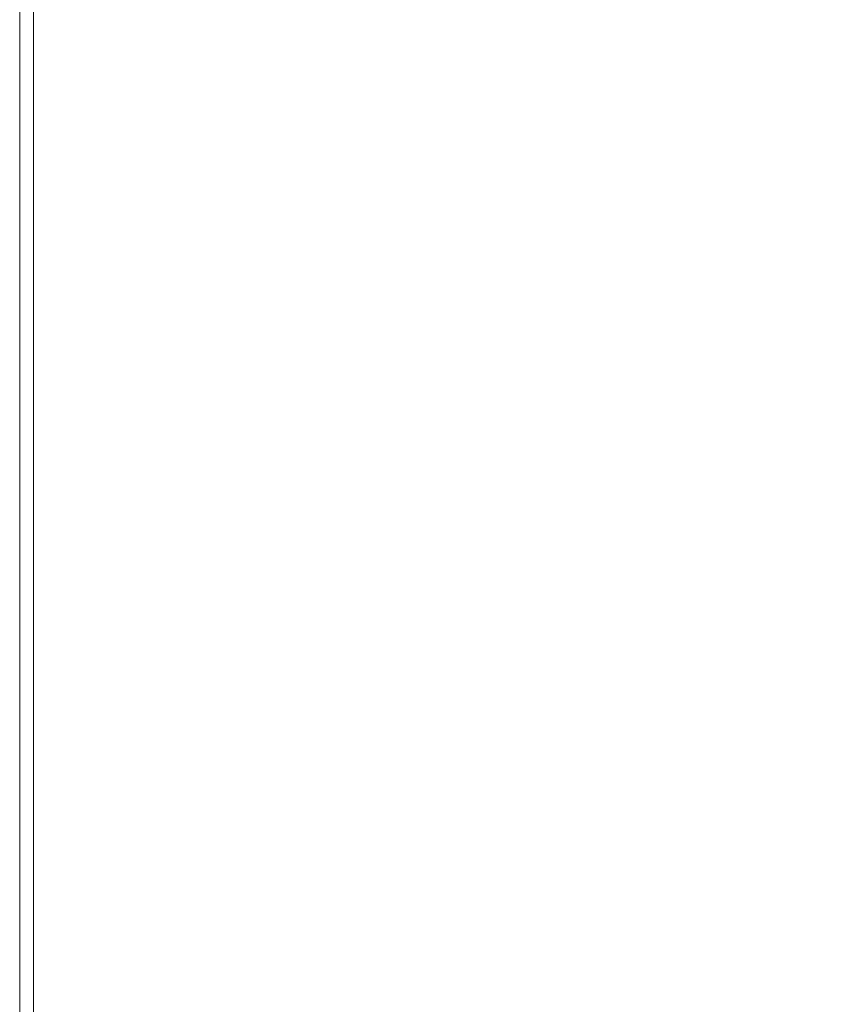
# Model space of a CAD drawing. Header units: inches. Extents: x 361 to 802, y -362 to 528.
# Tile 193 of 256: x 631.39 to 637.39, y 332.29 to 339.48. Entities that reach past the tile are written whole.
import ezdxf

# ---------------------------------------------------------------- set-up
doc = ezdxf.new("R2010")
doc.units = ezdxf.units.IN
doc.header["$MEASUREMENT"] = 0
doc.layers.add('E-CABL-TRAY', color=211, linetype='Continuous', lineweight=20)

msp = doc.modelspace()

# ---------------------------------------------------------------- meshes
at = {"layer": 'E-CABL-TRAY'}
mesh = msp.add_polyface(dxfattribs=at)
corners = [(631.394, 304.3115, 184.5), (631.494, 304.3115, 184.5), (631.494, 518.6471, 184.5), (631.394, 518.6471, 184.5)]
mesh.append_faces([[corners[k] for k in face] for face in [(0, 1, 2, 3)]])
mesh = msp.add_polyface(dxfattribs=at)
corners = [(631.394, 304.3115, 180.5), (631.394, 304.3115, 184.5), (631.394, 518.6471, 184.5), (631.394, 518.6471, 180.5)]
mesh.append_faces([[corners[k] for k in face] for face in [(3, 0, 1, 2)]])
mesh = msp.add_polyface(dxfattribs=at)
corners = [(643.394, 304.3115, 180.5), (631.394, 304.3115, 180.5), (631.394, 518.6471, 180.5), (643.394, 518.6471, 180.5)]
mesh.append_faces([[corners[k] for k in face] for face in [(0, 1, 2, 3)]])
mesh = msp.add_polyface(dxfattribs=at)
corners = [(631.494, 304.3115, 180.6), (643.294, 304.3115, 180.6), (643.294, 518.6471, 180.6), (631.494, 518.6471, 180.6)]
mesh.append_faces([[corners[k] for k in face] for face in [(0, 1, 2, 3)]])
mesh = msp.add_polyface(dxfattribs=at)
corners = [(631.494, 304.3115, 184.5), (631.494, 304.3115, 180.6), (631.494, 518.6471, 180.6), (631.494, 518.6471, 184.5)]
mesh.append_faces([[corners[k] for k in face] for face in [(0, 1, 2, 3)]])

doc.saveas('drawing.dxf')
